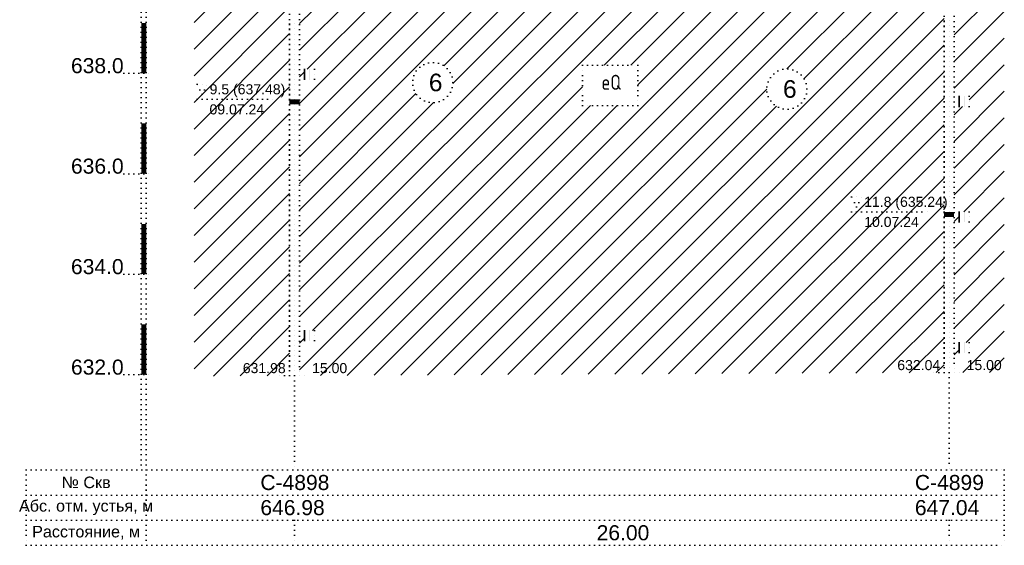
# Model space of a CAD drawing. Header units: millimetres. Extents: x -56135 to 1694203, y -446411 to -23139.
# Tile 43 of 256: x 261668 to 281270, y -125171 to -114709. Entities that reach past the tile are written whole.
import ezdxf

# ---------------------------------------------------------------- set-up
doc = ezdxf.new("R2010")
doc.units = ezdxf.units.MM
doc.linetypes.add('CONTI', pattern=[1, 0, 1])
doc.linetypes.add('L2', pattern=[1, 0, 1])
doc.layers.add('CUT_LRS', color=7, linetype='CONTI')
doc.layers.add('CUT_TST', color=7, linetype='CONTI')
doc.styles.get("Standard").update_dxf_attribs({"font": 'arial.ttf'})
pattern_1 = [(45, (-2066.2824, 143.3284), (-2.6516504, 2.6516504), [])]

# ---------------------------------------------------------------- blocks, each defined once
blk = doc.blocks.new('UZ_970')
at = {"layer": 'CUT_TST', "color": 0}
for p, q in [((0, 0), (0, 2)), ((0, 2), (2, 2)), ((2, 2), (2, 0)), ((0, 1.8), (2, 1.8)), ((0, 1.6), (2, 1.6)), ((0, 1.4), (2, 1.4)), ((0, 1.2), (2, 1.2)), ((0, 1), (2, 1)), ((0, 0.8), (2, 0.8)), ((0, 0.6), (2, 0.6)), ((0, 0.4), (2, 0.4)), ((0, 0.2), (2, 0.2)), ((2, 0), (0, 0))]:
    blk.add_line(p, q, dxfattribs=at)
blk = doc.blocks.new('разрезы геология 1-1')
at = {"layer": 'CUT_LRS', "linetype": 'Continuous'}
h = blk.add_hatch(dxfattribs=at)
h.set_pattern_fill('SUGL_D', color=256, scale=30, style=0)
h.set_pattern_definition(pattern_1)
h.paths.add_polyline_path([(203.24, 265.1), (184.24, 265.1), (184.24, 155.01), (203.24, 155.1)])
h.paths.add_polyline_path([(186.84, 213.1), (185.84, 211.1), (184.84, 213.1)], flags=16)
h.paths.add_polyline_path([(186.82, 206.6), (196.39, 206.6), (196.39, 209.6), (186.82, 209.6)], flags=24)
h.paths.add_polyline_path([(186.77, 210.38), (199.49, 210.38), (199.49, 213.82), (186.77, 213.82)], flags=24)
h.paths.add_polyline_path([(193.44, 155.1), (200.73, 155.1), (200.73, 158.1), (193.44, 158.1)], flags=24)
h = blk.add_hatch(dxfattribs=at)
h.set_pattern_fill('SUGL_D', color=256, scale=30, style=0)
h.set_pattern_definition(pattern_1)
h.paths.add_polyline_path([(333.54, 258.72), (324.58, 258.91), (315.36, 259.25), (306.78, 259.68), (298.74, 260.19), (291.14, 260.74), (283.87, 261.33), (276.84, 261.91), (269.95, 262.47), (263.09, 262.98), (256.13, 263.45), (248.92, 263.86), (241.32, 264.22), (233.19, 264.53), (224.4, 264.78), (214.8, 264.97), (205.24, 265.09), (205.24, 155.1), (333.54, 155.7)])
h.paths.add_polyline_path([(272.57, 216.87), (272.57, 208.87), (261.57, 208.87), (261.57, 212.87), (261.57, 216.87)], flags=16)
h.paths.add_polyline_path([(306.26, 212.16, -1), (298.26, 212.16, -1)], flags=16)
h.paths.add_polyline_path([(235.76, 213.45, -1), (227.76, 213.45, -1)], flags=16)
h.paths.add_polyline_path([(208.24, 216.1), (208.24, 214.1), (206.24, 214.1), (206.24, 216.1)], flags=16)
h.paths.add_polyline_path([(315.14, 190.7), (317.14, 190.7), (316.14, 188.7)], flags=16)
h.paths.add_polyline_path([(208.24, 257.1), (206.24, 257.1), (206.24, 259.1), (208.24, 259.1)], flags=16)
h.paths.add_polyline_path([(208.24, 164.1), (208.24, 162.1), (206.24, 162.1), (206.24, 164.1)], flags=16)
h.paths.add_polyline_path([(264.6, 215.74), (269.53, 215.74), (269.53, 211.23), (264.6, 211.23)], flags=8)
h.paths.add_polyline_path([(300.6, 214.79), (304.1, 214.79), (304.1, 209.53), (300.6, 209.53)], flags=8)
h.paths.add_polyline_path([(230.1, 216.08), (233.6, 216.08), (233.6, 210.83), (230.1, 210.83)], flags=8)
h.paths.add_polyline_path([(317.15, 184.2), (326.29, 184.2), (326.29, 187.2), (317.15, 187.2)], flags=24)
h.paths.add_polyline_path([(317.07, 187.98), (330.22, 187.98), (330.22, 191.42), (317.07, 191.42)], flags=24)
h.paths.add_polyline_path([(323.74, 155.7), (331.46, 155.7), (331.46, 158.7), (323.74, 158.7)], flags=24)
h.paths.add_polyline_path([(207.24, 155.1), (213.25, 155.1), (213.25, 158.1), (207.24, 158.1)], flags=9)
h = blk.add_hatch(dxfattribs=at)
h.set_pattern_fill('SUGL_D', color=256, scale=30, style=0)
h.set_pattern_definition(pattern_1)
h.paths.add_polyline_path([(345.54, 258.59), (338.54, 258.66), (338.54, 256.7), (336.54, 256.7), (336.54, 258.68), (335.54, 258.69), (335.54, 155.7), (345.54, 155.75)])
h.paths.add_polyline_path([(338.54, 210.7), (338.54, 208.7), (336.54, 208.7), (336.54, 210.7)], flags=16)
h.paths.add_polyline_path([(338.54, 187.7), (338.54, 185.7), (336.54, 185.7), (336.54, 187.7)], flags=16)
h.paths.add_polyline_path([(338.54, 161.7), (338.54, 159.7), (336.54, 159.7), (336.54, 161.7)], flags=16)
h.paths.add_polyline_path([(337.54, 155.7), (343.55, 155.7), (343.55, 158.7), (337.54, 158.7)], flags=9)
for p, q in [((173.74, 307.54), (173.74, 136.33)), ((174.74, 307.54), (174.74, 121.33)), ((203.24, 305.1), (203.24, 155.1)), ((205.24, 305.1), (205.24, 155.1)), ((333.54, 305.7), (333.54, 155.7)), ((335.54, 305.7), (335.54, 155.7)), ((333.54, 225.7), (335.54, 225.7)), ((203.24, 225.1), (205.24, 225.1)), ((203.24, 224.1), (205.24, 224.1)), ((333.54, 224.7), (335.54, 224.7)), ((333.54, 223.7), (335.54, 223.7)), ((203.24, 223.1), (205.24, 223.1)), ((203.24, 222.1), (205.24, 222.1)), ((333.54, 222.7), (335.54, 222.7)), ((333.54, 221.7), (335.54, 221.7)), ((203.24, 221.1), (205.24, 221.1)), ((203.24, 220.1), (205.24, 220.1)), ((333.54, 220.7), (335.54, 220.7)), ((333.54, 219.7), (335.54, 219.7)), ((203.24, 219.1), (205.24, 219.1)), ((203.24, 218.1), (205.24, 218.1)), ((333.54, 218.7), (335.54, 218.7)), ((333.54, 217.7), (335.54, 217.7)), ((203.24, 217.1), (205.24, 217.1)), ((203.24, 216.1), (205.24, 216.1)), ((333.54, 216.7), (335.54, 216.7)), ((333.54, 215.7), (335.54, 215.7)), ((170.24, 215.3), (176.24, 215.3)), ((203.24, 215.1), (205.24, 215.1)), ((203.24, 214.1), (205.24, 214.1)), ((333.54, 214.7), (335.54, 214.7)), ((333.54, 213.7), (335.54, 213.7)), ((203.24, 213.1), (205.24, 213.1)), ((203.24, 212.1), (205.24, 212.1)), ((333.54, 212.7), (335.54, 212.7)), ((333.54, 211.7), (335.54, 211.7)), ((203.24, 211.1), (205.24, 211.1)), ((203.24, 210.1), (205.24, 210.1)), ((203.24, 210.1), (205.24, 210.1)), ((203.24, 210.1), (205.24, 210.1)), ((333.54, 210.7), (335.54, 210.7)), ((203.24, 209.1), (205.24, 209.1)), ((203.24, 209.1), (205.24, 209.1)), ((203.24, 209.1), (205.24, 209.1)), ((203.24, 208.1), (205.24, 208.1)), ((333.54, 209.7), (335.54, 209.7)), ((333.54, 208.7), (335.54, 208.7)), ((203.24, 207.1), (205.24, 207.1)), ((203.24, 206.1), (205.24, 206.1)), ((333.54, 207.7), (335.54, 207.7)), ((333.54, 206.7), (335.54, 206.7)), ((203.24, 205.1), (205.24, 205.1)), ((203.24, 204.1), (205.24, 204.1)), ((333.54, 205.7), (335.54, 205.7)), ((333.54, 204.7), (335.54, 204.7)), ((203.24, 203.1), (205.24, 203.1)), ((203.24, 202.1), (205.24, 202.1)), ((333.54, 203.7), (335.54, 203.7)), ((333.54, 202.7), (335.54, 202.7)), ((203.24, 201.1), (205.24, 201.1)), ((203.24, 200.1), (205.24, 200.1)), ((333.54, 201.7), (335.54, 201.7)), ((333.54, 200.7), (335.54, 200.7)), ((203.24, 199.1), (205.24, 199.1)), ((203.24, 198.1), (205.24, 198.1)), ((333.54, 199.7), (335.54, 199.7)), ((333.54, 198.7), (335.54, 198.7)), ((203.24, 197.1), (205.24, 197.1)), ((203.24, 196.1), (205.24, 196.1)), ((333.54, 197.7), (335.54, 197.7)), ((333.54, 196.7), (335.54, 196.7)), ((170.24, 195.3), (176.24, 195.3)), ((203.24, 195.1), (205.24, 195.1)), ((203.24, 194.1), (205.24, 194.1)), ((333.54, 195.7), (335.54, 195.7)), ((333.54, 194.7), (335.54, 194.7)), ((203.24, 193.1), (205.24, 193.1)), ((203.24, 192.1), (205.24, 192.1)), ((333.54, 193.7), (335.54, 193.7)), ((333.54, 192.7), (335.54, 192.7)), ((203.24, 191.1), (205.24, 191.1)), ((333.54, 191.7), (335.54, 191.7)), ((333.54, 190.7), (335.54, 190.7)), ((203.24, 190.1), (205.24, 190.1)), ((203.24, 189.1), (205.24, 189.1)), ((333.54, 189.7), (335.54, 189.7)), ((333.54, 188.7), (335.54, 188.7)), ((203.24, 188.1), (205.24, 188.1)), ((203.24, 187.1), (205.24, 187.1)), ((333.54, 187.7), (335.54, 187.7)), ((333.54, 187.7), (335.54, 187.7)), ((333.54, 187.7), (335.54, 187.7)), ((333.54, 186.7), (335.54, 186.7)), ((333.54, 186.7), (335.54, 186.7)), ((333.54, 186.7), (335.54, 186.7)), ((203.24, 186.1), (205.24, 186.1)), ((203.24, 185.1), (205.24, 185.1)), ((333.54, 185.7), (335.54, 185.7)), ((333.54, 184.7), (335.54, 184.7)), ((203.24, 184.1), (205.24, 184.1)), ((203.24, 183.1), (205.24, 183.1)), ((333.54, 183.7), (335.54, 183.7)), ((333.54, 182.7), (335.54, 182.7)), ((203.24, 182.1), (205.24, 182.1)), ((203.24, 181.1), (205.24, 181.1)), ((333.54, 181.7), (335.54, 181.7)), ((333.54, 180.7), (335.54, 180.7)), ((203.24, 180.1), (205.24, 180.1)), ((203.24, 179.1), (205.24, 179.1)), ((333.54, 179.7), (335.54, 179.7)), ((333.54, 178.7), (335.54, 178.7)), ((203.24, 178.1), (205.24, 178.1)), ((203.24, 177.1), (205.24, 177.1)), ((333.54, 177.7), (335.54, 177.7)), ((333.54, 176.7), (335.54, 176.7)), ((170.24, 175.3), (176.24, 175.3)), ((203.24, 176.1), (205.24, 176.1)), ((203.24, 175.1), (205.24, 175.1)), ((333.54, 175.7), (335.54, 175.7)), ((333.54, 174.7), (335.54, 174.7)), ((203.24, 174.1), (205.24, 174.1)), ((203.24, 173.1), (205.24, 173.1)), ((333.54, 173.7), (335.54, 173.7)), ((333.54, 172.7), (335.54, 172.7)), ((203.24, 172.1), (205.24, 172.1)), ((203.24, 171.1), (205.24, 171.1)), ((333.54, 171.7), (335.54, 171.7)), ((333.54, 170.7), (335.54, 170.7)), ((203.24, 170.1), (205.24, 170.1)), ((203.24, 169.1), (205.24, 169.1)), ((333.54, 169.7), (335.54, 169.7)), ((333.54, 168.7), (335.54, 168.7)), ((203.24, 168.1), (205.24, 168.1)), ((203.24, 167.1), (205.24, 167.1)), ((333.54, 167.7), (335.54, 167.7)), ((333.54, 166.7), (335.54, 166.7)), ((203.24, 166.1), (205.24, 166.1)), ((203.24, 165.1), (205.24, 165.1)), ((333.54, 165.7), (335.54, 165.7)), ((333.54, 164.7), (335.54, 164.7)), ((203.24, 164.1), (205.24, 164.1)), ((203.24, 163.1), (205.24, 163.1)), ((333.54, 163.7), (335.54, 163.7)), ((333.54, 162.7), (335.54, 162.7)), ((203.24, 162.1), (205.24, 162.1)), ((203.24, 161.1), (205.24, 161.1)), ((333.54, 161.7), (335.54, 161.7)), ((203.24, 160.1), (205.24, 160.1)), ((203.24, 159.1), (205.24, 159.1)), ((333.54, 160.7), (335.54, 160.7)), ((333.54, 159.7), (335.54, 159.7)), ((203.24, 158.1), (205.24, 158.1)), ((203.24, 157.1), (205.24, 157.1)), ((333.54, 158.7), (335.54, 158.7)), ((333.54, 157.7), (335.54, 157.7)), ((170.24, 155.3), (176.24, 155.3)), ((201.24, 155.1), (202.24, 155.1)), ((202.24, 155.1), (204.24, 155.1)), ((203.24, 156.1), (205.24, 156.1)), ((203.24, 155.1), (205.24, 155.1)), ((203.24, 155.1), (205.24, 155.1)), ((204.24, 155.1), (206.24, 155.1)), ((204.24, 155.1), (204.24, 136.33)), ((206.24, 155.1), (207.24, 155.1)), ((331.54, 155.7), (332.54, 155.7)), ((332.54, 155.7), (334.54, 155.7)), ((333.54, 156.7), (335.54, 156.7)), ((333.54, 155.7), (335.54, 155.7)), ((333.54, 155.7), (335.54, 155.7)), ((333.54, 155.7), (335.54, 155.7)), ((334.54, 155.7), (336.54, 155.7)), ((334.54, 155.7), (334.54, 136.33)), ((336.54, 155.7), (337.54, 155.7)), ((150.82, 136.33), (150.82, 121.33)), ((150.82, 136.33), (345.54, 136.33)), ((174.74, 136.33), (174.74, 121.33)), ((345.54, 136.33), (345.54, 121.33)), ((150.82, 131.33), (345.54, 131.33)), ((150.82, 126.33), (345.54, 126.33)), ((204.24, 126.33), (204.24, 121.33)), ((334.54, 126.33), (334.54, 121.33)), ((150.82, 121.33), (345.54, 121.33))]:
    blk.add_line(p, q)
at = {"color": 5}
for p, q in [((184.84, 213.1), (186.84, 213.1)), ((185.84, 211.1), (184.84, 213.1)), ((185.84, 211.1), (186.84, 213.1)), ((184.84, 210.1), (200.24, 210.1)), ((315.14, 190.7), (317.14, 190.7)), ((316.14, 188.7), (315.14, 190.7)), ((316.14, 188.7), (317.14, 190.7)), ((315.14, 187.7), (330.54, 187.7))]:
    blk.add_line(p, q, dxfattribs=at)
for points, const_width in [([(174.24, 215.3), (174.24, 225.3)], 1), ([(204.24, 210.1), (204.24, 209.1)], 2), ([(174.24, 195.3), (174.24, 205.3)], 1), ([(334.54, 187.7), (334.54, 186.7)], 2), ([(174.24, 175.3), (174.24, 185.3)], 1), ([(174.24, 155.3), (174.24, 165.3)], 1)]:
    blk.add_lwpolyline(points, dxfattribs=dict(const_width=const_width))
blk.add_lwpolyline([(261.57, 212.87), (261.57, 216.87), (272.57, 216.87), (272.57, 208.87), (261.57, 208.87)], close=True)
at = {"layer": 'CUT_LRS', "linetype": 'L2'}
for centre in [(231.76, 213.45), (302.26, 212.16)]:
    blk.add_circle(centre, 4, dxfattribs=at)
for p in [(206.24, 214.1), (336.54, 208.7), (336.54, 185.7), (206.24, 162.1), (336.54, 159.7)]:
    blk.add_blockref('UZ_970', p)
for s, height, p in [('638.0', 3, (159.74, 215.3)), ('636.0', 3, (159.74, 195.3)), ('634.0', 3, (159.74, 175.3)), ('632.0', 3, (159.74, 155.3)), ('631.98', 2, (193.94, 155.6)), ('15.00', 2, (207.74, 155.6)), ('632.04', 2, (324.24, 156.2)), ('15.00', 2, (338.04, 156.2)), ('C-4898', 3, (197.44, 132.33)), ('C-4899', 3, (327.74, 132.33)), ('646.98', 3, (197.44, 127.33)), ('647.04', 3, (327.74, 127.33)), ('26.00', 3, (264.39, 122.33))]:
    blk.add_text(s, height=height).set_placement(p)
at = {"color": 5}
for s, p in [('9.5 (637.48)', (187.34, 211.1)), ('09.07.24', (187.32, 207.1)), ('11.8 (635.24)', (317.64, 188.7)), ('10.07.24', (317.65, 184.7))]:
    blk.add_text(s, height=2, dxfattribs=at).set_placement(p)
at = {"width": 10.9905, "attachment_point": 1}
for s, insert, char_height in [('6', (230.98, 215.21), 3.5), ('{\\fGOST type A|b0|i0|c0|p2;eQ}', (265.35, 214.99), 3), ('6', (301.48, 213.91), 3.5)]:
    blk.add_mtext(s, dxfattribs=dict(at, insert=insert, char_height=char_height))
at = {"layer": 'CUT_LRS', "char_height": 2.3, "width": 50.4558, "attachment_point": 5}
for s, insert in [('№ Скв', (162.75, 133.84)), ('Абс. отм. устья, м', (162.75, 128.84)), ('Расстояние, м', (162.75, 123.84))]:
    blk.add_mtext(s, dxfattribs=dict(at, insert=insert))

msp = doc.modelspace()

# ---------------------------------------------------------------- block references
at = {"layer": 'CUT_LRS', "linetype": 'Continuous', "xscale": 100, "yscale": 100, "zscale": 100}
msp.add_blockref('разрезы геология 1-1', (246715.4, -137303.9), dxfattribs=at)

doc.saveas('drawing.dxf')
